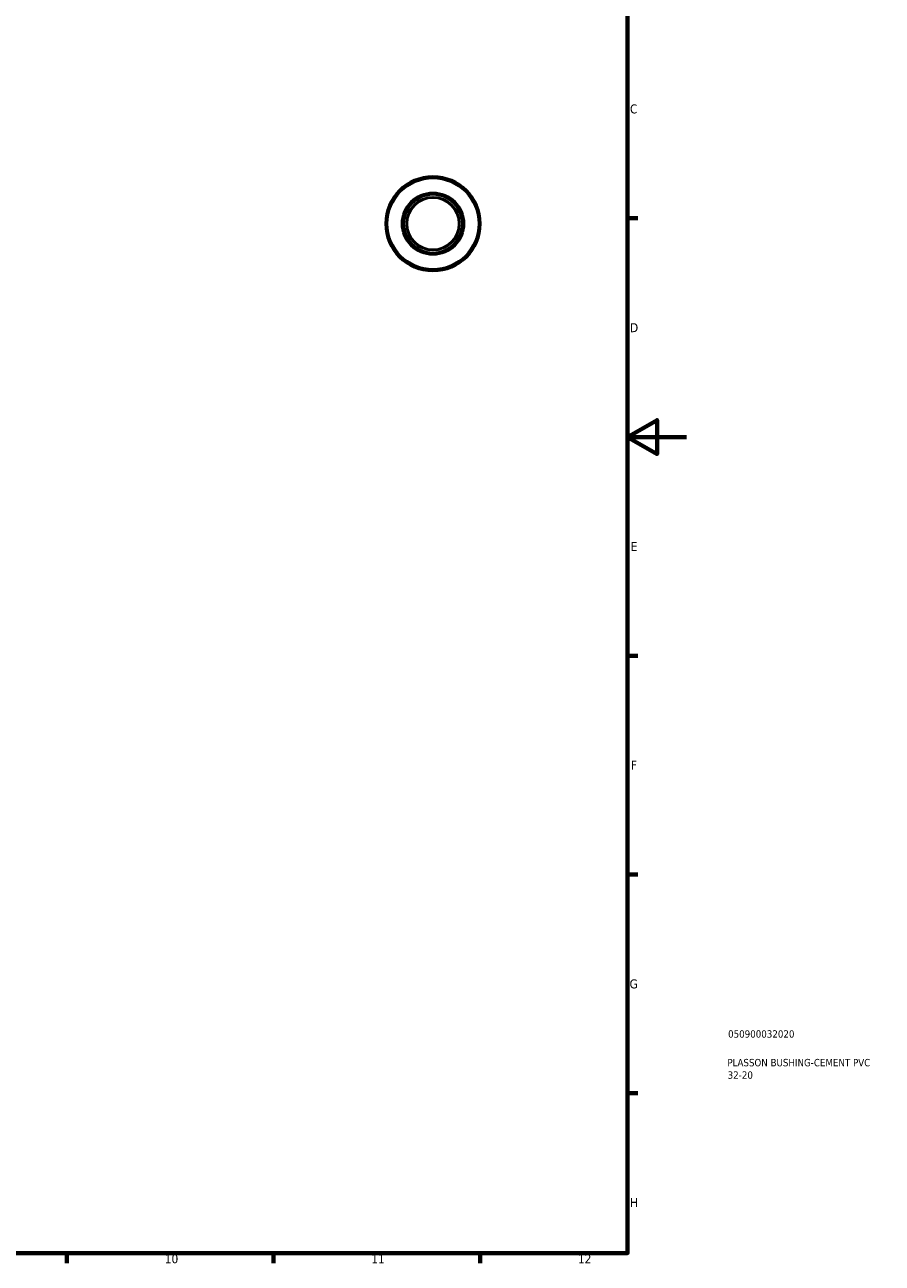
# Model space of a CAD drawing. Header units: millimetres. Extents: x -12 to 1245, y -64 to 857.
# Tile 4 of 7: x 616 to 907, y 17 to 437. Entities that reach past the tile are written whole.
import ezdxf

# ---------------------------------------------------------------- set-up
doc = ezdxf.new("R2010")
doc.units = ezdxf.units.MM
for name, color, linetype, lineweight in [('Border (ANSI)', 7, 'Continuous', 70), ('Title (ISO)', 7, 'Continuous', 50), ('Visible (ANSI)', 7, 'Continuous', 50), ('Visible Narrow (ANSI)', 7, 'Continuous', 35)]:
    doc.layers.add(name, color=color, linetype=linetype, lineweight=lineweight)
doc.styles.add('Note Text (ANSI)', font='tahoma.ttf')
doc.styles.add('Note Text (ISO)', font='tahoma.ttf')

# ---------------------------------------------------------------- blocks, each defined once
blk = doc.blocks.new('Borders Default Border')
at = {"layer": 'Border (ANSI)'}
for p, q in [((821, 371.25), (824.45, 371.25)), ((821, 222.75), (824.45, 222.75)), ((821, 148.5), (824.45, 148.5)), ((821, 74.25), (824.45, 74.25)), ((630.75, 20), (630.75, 16.55)), ((700.83, 20), (700.83, 16.55)), ((770.92, 20), (770.92, 16.55))]:
    blk.add_line(p, q, dxfattribs=at)
at = {"layer": 'Border (ANSI)', "flags": 128}
for points in [[(20, 20), (20, 574), (821, 574), (821, 20), (20, 20)], [(841, 297), (821, 297), (831, 302.77), (831, 291.23), (821, 297)]]:
    blk.add_lwpolyline(points, dxfattribs=at)
at = {"layer": 'Border (ANSI)', "attachment_point": 7, "style": 'Note Text (ANSI)'}
for s, insert, char_height in [('C', (821.8, 406.8), 3.05), ('D', (821.81, 332.6), 3.05), ('E', (822.05, 258.35), 3.05), ('F', (822.14, 184.1), 3.05), ('G', (821.66, 109.79), 3.05), ('H', (821.81, 35.6), 3.05), ('10', (663.96, 16.49), 3.048), ('11', (734.04, 16.55), 3.048), ('12', (804.13, 16.55), 3.048)]:
    blk.add_mtext(s, dxfattribs=dict(at, insert=insert, char_height=char_height))
blk = doc.blocks.new('Title Blocks ISO')
at = {"layer": 'Title (ISO)', "color": 232, "true_color": 0xca0064, "style": 'Note Text (ISO)'}
for tag, p in [('PART_NUMBER_001', (34.08, 73.13)), ('DESCRIPTION_001', (33.84, 63.4)), ('DESCRIPTION_002', (33.93, 59.18))]:
    blk.add_attdef(tag, p, '', height=2.5, dxfattribs=at)

msp = doc.modelspace()

# ---------------------------------------------------------------- linework, layer by layer
at = {"layer": 'Visible (ANSI)'}
for radius in [16, 10, 8.9]:
    msp.add_circle((754.964, 369.427), radius, dxfattribs=at)
at = {"layer": 'Visible Narrow (ANSI)'}
for radius in [15.72, 15.403, 10.597, 10.28]:
    msp.add_circle((754.964, 369.427), radius, dxfattribs=at)

# ---------------------------------------------------------------- block references
msp.add_blockref('Borders Default Border', (0, 0))
msp.add_blockref('Title Blocks ISO', (821, 20)).add_auto_attribs({'PART_NUMBER_001': '050900032020', 'DESCRIPTION_001': 'PLASSON BUSHING-CEMENT PVC', 'DESCRIPTION_002': '32-20'})

doc.saveas('drawing.dxf')
